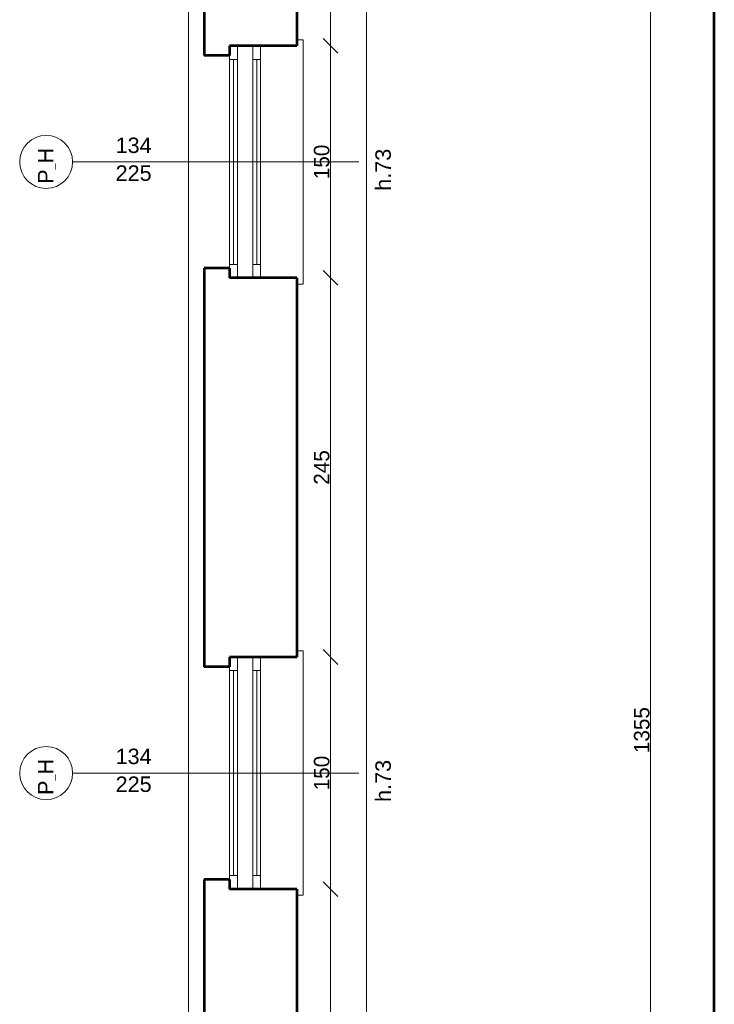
# Model space of a CAD drawing. Header units: inches. Extents: x -21887 to 84279, y -131485 to 67836.
# Tile 187 of 256: x -812 to 3681, y 44036 to 50400. Entities that reach past the tile are written whole.
import ezdxf

# ---------------------------------------------------------------- set-up
doc = ezdxf.new("R2010")
doc.units = ezdxf.units.IN
doc.header["$MEASUREMENT"] = 0
doc.layers.get('0').update_dxf_attribs({"lineweight": 13})
doc.layers.get('Defpoints').update_dxf_attribs({"lineweight": 13})
for name, color, linetype, lineweight in [('AI_MURY', 7, 'Continuous', 53), ('Dimensioning', 7, 'Continuous', 13), ('DRZWI', 7, 'Continuous', 13)]:
    doc.layers.add(name, color=color, linetype=linetype, lineweight=lineweight)
doc.styles.add('GENERATED_STYLE_7', font='txt')
doc.styles.add('Style-Courier New', font='txt')
doc.dimstyles.new('Dimstyle_4', dxfattribs={"dimtxt": 100, "dimasz": 95, "dimexe": 0, "dimexo": 0, "dimgap": 0.09, "dimtad": 1, "dimdec": 0, "dimlfac": 0.1, "dimzin": 0, "dimdsep": 46, "dimlunit": 5, "dimtxsty": 'GENERATED_STYLE_7', "dimblk": 'ARROWHEAD_6', "dimcen": 0.09, "dimclrd": 161, "dimclre": 161, "dimclrt": 7, "dimadec": 0, "dimazin": 0, "dimtfac": 1, "dimtdec": 0, "dimtmove": 0, "dimatfit": 3, "dimfxl": 0, "dimtolj": 1, "dimtzin": 0, "dimarcsym": 0})

# ---------------------------------------------------------------- blocks, each defined once
blk = doc.blocks.new('ARROWHEAD_6')
at = {"color": 0, "linetype": 'Continuous'}
for p, q in [((0, 0), (-1, 0)), ((-0.5, -0.5), (0.5, 0.5))]:
    blk.add_line(p, q, dxfattribs=at)
blk = doc.blocks.new('*U207')
at = {"layer": 'Defpoints', "color": 0, "linetype": 'Continuous'}
for p in [(724.7, 55030.7), (1431.3, 55030.7), (853.3, -36559.3)]:
    blk.add_point(p, dxfattribs=at)
at = {"layer": 'Dimensioning', "color": 161, "linetype": 'Continuous', "lineweight": -2}
for p, q in [((1431.1, 55030.7), (1431.3, 55030.7)), ((1431.3, -36464.3), (1431.3, 54935.7)), ((1431.1, -36559.3), (1431.3, -36559.3))]:
    blk.add_line(p, q, dxfattribs=at)
at = {"layer": 'Dimensioning', "color": 161, "linetype": 'Continuous', "lineweight": -2, "xscale": 95, "yscale": 95, "zscale": 95}
for p, rotation in [((1431.3, 55030.7), 90), ((1431.3, -36559.3), 270)]:
    blk.add_blockref('ARROWHEAD_6', p, dxfattribs=dict(at, rotation=rotation))
at = {"layer": 'Dimensioning', "color": 7, "linetype": 'Continuous', "insert": (1375, 9235.7), "char_height": 100, "attachment_point": 5, "rotation": 90, "style": 'GENERATED_STYLE_7'}
blk.add_mtext('9159', dxfattribs=at)
blk = doc.blocks.new('*D1941')
at = {"layer": 'Defpoints'}
for p in [(724.7, 55030.7), (1431.3, 55030.7), (1431.3, 9235.7), (853.3, -36559.3)]:
    blk.add_point(p, dxfattribs=at)
at = {"layer": 'Dimensioning', "color": 161, "linetype": 'Continuous'}
blk.add_blockref('*U207', (0, 0), dxfattribs=at)
blk = doc.blocks.new('*U496')
at = {"layer": 'Defpoints', "color": 0, "linetype": 'Continuous'}
for p in [(980.5, 44780.8), (1197.4, 44780.8), (980.5, 42030.7)]:
    blk.add_point(p, dxfattribs=at)
at = {"layer": 'Dimensioning', "color": 161, "linetype": 'Continuous', "lineweight": -2}
for p, q in [((1197.2, 44780.8), (1197.4, 44780.8)), ((1197.4, 42125.7), (1197.4, 44685.8)), ((1197.2, 42030.7), (1197.4, 42030.7))]:
    blk.add_line(p, q, dxfattribs=at)
at = {"layer": 'Dimensioning', "color": 161, "linetype": 'Continuous', "lineweight": -2, "xscale": 95, "yscale": 95, "zscale": 95}
for p, rotation in [((1197.4, 44780.8), 90), ((1197.4, 42030.7), 270)]:
    blk.add_blockref('ARROWHEAD_6', p, dxfattribs=dict(at, rotation=rotation))
at = {"layer": 'Dimensioning', "color": 7, "linetype": 'Continuous', "insert": (1141.1, 43405.8), "char_height": 100, "attachment_point": 5, "rotation": 90, "style": 'GENERATED_STYLE_7'}
blk.add_mtext('275', dxfattribs=at)
blk = doc.blocks.new('*D2720')
at = {"layer": 'Defpoints'}
for p in [(980.5, 44780.8), (1197.4, 44780.8), (1197.4, 43405.8), (980.5, 42030.7)]:
    blk.add_point(p, dxfattribs=at)
at = {"layer": 'Dimensioning', "color": 161, "linetype": 'Continuous'}
blk.add_blockref('*U496', (0, 0), dxfattribs=at)
blk = doc.blocks.new('*U497')
at = {"layer": 'Defpoints', "color": 0, "linetype": 'Continuous'}
for p in [(980.5, 46280.8), (1197.4, 46280.8), (980.5, 44780.8)]:
    blk.add_point(p, dxfattribs=at)
at = {"layer": 'Dimensioning', "color": 161, "linetype": 'Continuous', "lineweight": -2}
for p, q in [((1197.2, 46280.8), (1197.4, 46280.8)), ((1197.4, 44875.8), (1197.4, 46185.8)), ((1197.2, 44780.8), (1197.4, 44780.8))]:
    blk.add_line(p, q, dxfattribs=at)
at = {"layer": 'Dimensioning', "color": 161, "linetype": 'Continuous', "lineweight": -2, "xscale": 95, "yscale": 95, "zscale": 95}
for p, rotation in [((1197.4, 46280.8), 90), ((1197.4, 44780.8), 270)]:
    blk.add_blockref('ARROWHEAD_6', p, dxfattribs=dict(at, rotation=rotation))
at = {"layer": 'Dimensioning', "color": 7, "linetype": 'Continuous', "insert": (1141.1, 45530.8), "char_height": 100, "attachment_point": 5, "rotation": 90, "style": 'GENERATED_STYLE_7'}
blk.add_mtext('150', dxfattribs=at)
blk = doc.blocks.new('*D2721')
at = {"layer": 'Defpoints'}
for p in [(980.5, 46280.8), (1197.4, 46280.8), (1197.4, 45530.8), (980.5, 44780.8)]:
    blk.add_point(p, dxfattribs=at)
at = {"layer": 'Dimensioning', "color": 161, "linetype": 'Continuous'}
blk.add_blockref('*U497', (0, 0), dxfattribs=at)
blk = doc.blocks.new('*U498')
at = {"layer": 'Defpoints', "color": 0, "linetype": 'Continuous'}
for p in [(980.5, 48730.7), (1197.4, 48730.7), (980.5, 46280.8)]:
    blk.add_point(p, dxfattribs=at)
at = {"layer": 'Dimensioning', "color": 161, "linetype": 'Continuous', "lineweight": -2}
for p, q in [((1197.2, 48730.7), (1197.4, 48730.7)), ((1197.4, 46375.8), (1197.4, 48635.7)), ((1197.2, 46280.8), (1197.4, 46280.8))]:
    blk.add_line(p, q, dxfattribs=at)
at = {"layer": 'Dimensioning', "color": 161, "linetype": 'Continuous', "lineweight": -2, "xscale": 95, "yscale": 95, "zscale": 95}
for p, rotation in [((1197.4, 48730.7), 90), ((1197.4, 46280.8), 270)]:
    blk.add_blockref('ARROWHEAD_6', p, dxfattribs=dict(at, rotation=rotation))
at = {"layer": 'Dimensioning', "color": 7, "linetype": 'Continuous', "insert": (1141.1, 47505.8), "char_height": 100, "attachment_point": 5, "rotation": 90, "style": 'GENERATED_STYLE_7'}
blk.add_mtext('245', dxfattribs=at)
blk = doc.blocks.new('*D2722')
at = {"layer": 'Defpoints'}
for p in [(980.5, 48730.7), (1197.4, 48730.7), (1197.4, 47505.8), (980.5, 46280.8)]:
    blk.add_point(p, dxfattribs=at)
at = {"layer": 'Dimensioning', "color": 161, "linetype": 'Continuous'}
blk.add_blockref('*U498', (0, 0), dxfattribs=at)
blk = doc.blocks.new('*U499')
at = {"layer": 'Defpoints', "color": 0, "linetype": 'Continuous'}
for p in [(980.5, 50230.7), (1197.4, 50230.7), (980.5, 48730.7)]:
    blk.add_point(p, dxfattribs=at)
at = {"layer": 'Dimensioning', "color": 161, "linetype": 'Continuous', "lineweight": -2}
for p, q in [((1197.2, 50230.7), (1197.4, 50230.7)), ((1197.4, 48825.7), (1197.4, 50135.7)), ((1197.2, 48730.7), (1197.4, 48730.7))]:
    blk.add_line(p, q, dxfattribs=at)
at = {"layer": 'Dimensioning', "color": 161, "linetype": 'Continuous', "lineweight": -2, "xscale": 95, "yscale": 95, "zscale": 95}
for p, rotation in [((1197.4, 50230.7), 90), ((1197.4, 48730.7), 270)]:
    blk.add_blockref('ARROWHEAD_6', p, dxfattribs=dict(at, rotation=rotation))
at = {"layer": 'Dimensioning', "color": 7, "linetype": 'Continuous', "insert": (1141.1, 49480.7), "char_height": 100, "attachment_point": 5, "rotation": 90, "style": 'GENERATED_STYLE_7'}
blk.add_mtext('150', dxfattribs=at)
blk = doc.blocks.new('*D2723')
at = {"layer": 'Defpoints'}
for p in [(980.5, 50230.7), (1197.4, 50230.7), (1197.4, 49480.7), (980.5, 48730.7)]:
    blk.add_point(p, dxfattribs=at)
at = {"layer": 'Dimensioning', "color": 161, "linetype": 'Continuous'}
blk.add_blockref('*U499', (0, 0), dxfattribs=at)
blk = doc.blocks.new('*U500')
at = {"layer": 'Defpoints', "color": 0, "linetype": 'Continuous'}
for p in [(980.5, 52580.7), (1197.4, 52580.7), (980.5, 50230.7)]:
    blk.add_point(p, dxfattribs=at)
at = {"layer": 'Dimensioning', "color": 161, "linetype": 'Continuous', "lineweight": -2}
for p, q in [((1197.2, 52580.7), (1197.4, 52580.7)), ((1197.4, 50325.7), (1197.4, 52485.7)), ((1197.2, 50230.7), (1197.4, 50230.7))]:
    blk.add_line(p, q, dxfattribs=at)
at = {"layer": 'Dimensioning', "color": 161, "linetype": 'Continuous', "lineweight": -2, "xscale": 95, "yscale": 95, "zscale": 95}
for p, rotation in [((1197.4, 52580.7), 90), ((1197.4, 50230.7), 270)]:
    blk.add_blockref('ARROWHEAD_6', p, dxfattribs=dict(at, rotation=rotation))
at = {"layer": 'Dimensioning', "color": 7, "linetype": 'Continuous', "insert": (1141.1, 51405.7), "char_height": 100, "attachment_point": 5, "rotation": 90, "style": 'GENERATED_STYLE_7'}
blk.add_mtext('235', dxfattribs=at)
blk = doc.blocks.new('*D2724')
at = {"layer": 'Defpoints'}
for p in [(980.5, 52580.7), (1197.4, 52580.7), (1197.4, 51405.7), (980.5, 50230.7)]:
    blk.add_point(p, dxfattribs=at)
at = {"layer": 'Dimensioning', "color": 161, "linetype": 'Continuous'}
blk.add_blockref('*U500', (0, 0), dxfattribs=at)
blk = doc.blocks.new('*U969')
at = {"layer": 'Defpoints', "color": 0, "linetype": 'Continuous'}
for p in [(3267.9, 52580.7), (3680.5, 52580.7), (3680.5, 39035.7)]:
    blk.add_point(p, dxfattribs=at)
at = {"layer": 'Dimensioning', "color": 161, "linetype": 'Continuous', "lineweight": -2}
for p, q in [((3268.1, 52580.7), (3267.9, 52580.7)), ((3267.9, 39130.7), (3267.9, 52485.7)), ((3268.1, 39035.7), (3267.9, 39035.7))]:
    blk.add_line(p, q, dxfattribs=at)
at = {"layer": 'Dimensioning', "color": 161, "linetype": 'Continuous', "lineweight": -2, "xscale": 95, "yscale": 95, "zscale": 95}
for p, rotation in [((3267.9, 52580.7), 90), ((3267.9, 39035.7), 270)]:
    blk.add_blockref('ARROWHEAD_6', p, dxfattribs=dict(at, rotation=rotation))
at = {"layer": 'Dimensioning', "color": 7, "linetype": 'Continuous', "insert": (3211.6, 45808.2), "char_height": 100, "attachment_point": 5, "rotation": 90, "style": 'GENERATED_STYLE_7'}
blk.add_mtext('1355', dxfattribs=at)
blk = doc.blocks.new('*D3528')
at = {"layer": 'Defpoints'}
for p in [(3267.9, 52580.7), (3680.5, 52580.7), (3267.9, 45808.2), (3680.5, 39035.7)]:
    blk.add_point(p, dxfattribs=at)
at = {"layer": 'Dimensioning', "color": 161, "linetype": 'Continuous'}
blk.add_blockref('*U969', (0, 0), dxfattribs=at)

msp = doc.modelspace()

# ---------------------------------------------------------------- linework, layer by layer
at = {"layer": 'AI_MURY', "color": 7, "linetype": 'Continuous'}
for p, q in [((980.5, 52580.7), (980.5, 50230.7)), ((3680.5, 39035.7), (3680.5, 52580.7)), ((380.5, 51980.7), (380.5, 50168.2)), ((980.5, 50230.7), (545.5, 50230.7)), ((545.5, 50230.7), (545.5, 50168.2)), ((545.5, 50168.2), (380.5, 50168.2)), ((380.5, 48793.2), (380.5, 46218.2)), ((545.5, 48793.2), (380.5, 48793.2)), ((545.5, 48793.2), (545.5, 48730.7)), ((980.5, 48730.7), (545.5, 48730.7)), ((980.5, 48730.7), (980.5, 46280.7)), ((980.5, 46280.8), (545.5, 46280.8)), ((545.5, 46280.8), (545.5, 46218.3)), ((545.5, 46218.3), (380.5, 46218.3)), ((380.5, 44843.3), (380.5, 42965.7)), ((545.5, 44843.3), (380.5, 44843.3)), ((545.5, 44843.3), (545.5, 44780.8)), ((980.5, 44780.8), (545.5, 44780.8)), ((980.5, 44780.8), (980.5, 42030.7))]:
    msp.add_line(p, q, dxfattribs=at)
at = {"layer": 'DRZWI', "color": 251, "linetype": 'Continuous'}
for p, q in [((280.5, 51880.7), (280.5, 43065.7)), ((980.5, 50270.7), (1020.5, 50270.7)), ((1020.5, 50270.7), (1020.5, 48690.7)), ((980.5, 48690.7), (1020.5, 48690.7)), ((980.5, 46320.8), (1020.5, 46320.8)), ((1020.5, 46320.8), (1020.5, 44740.8)), ((980.5, 44740.8), (1020.5, 44740.8))]:
    msp.add_line(p, q, dxfattribs=at)
at = {"layer": 'DRZWI', "color": 220, "linetype": 'Continuous'}
for p, q in [((595.5, 50143.2), (595.5, 50230.7)), ((695.5, 50143.2), (695.5, 50230.7)), ((745.5, 50143.2), (745.5, 50230.7)), ((545.5, 50143.2), (545.5, 50168.2)), ((595.5, 50143.2), (545.5, 50143.2)), ((545.5, 50143.2), (545.5, 48818.2)), ((570.5, 50143.2), (570.5, 48818.2)), ((595.5, 50143.2), (595.5, 48818.2)), ((745.5, 50143.2), (695.5, 50143.2)), ((695.5, 50143.2), (695.5, 48818.2)), ((720.5, 50143.2), (720.5, 48818.2)), ((745.5, 50143.2), (745.5, 48818.2)), ((-469.9, 49480.7), (1380.9, 49480.7)), ((595.5, 48818.2), (545.5, 48818.2)), ((545.5, 48818.2), (545.5, 48793.2)), ((595.5, 48818.2), (595.5, 48730.7)), ((695.5, 48818.2), (695.5, 48730.7)), ((745.5, 48818.2), (695.5, 48818.2)), ((745.5, 48818.2), (745.5, 48730.7)), ((595.5, 46193.3), (595.5, 46280.8)), ((695.5, 46193.3), (695.5, 46280.8)), ((745.5, 46193.3), (745.5, 46280.8)), ((545.5, 46193.3), (545.5, 46218.3)), ((595.5, 46193.3), (545.5, 46193.3)), ((545.5, 46193.3), (545.5, 44868.3)), ((570.5, 46193.3), (570.5, 44868.3)), ((595.5, 46193.3), (595.5, 44868.3)), ((745.5, 46193.3), (695.5, 46193.3)), ((695.5, 46193.3), (695.5, 44868.3)), ((720.5, 46193.3), (720.5, 44868.3)), ((745.5, 46193.3), (745.5, 44868.3)), ((-469.9, 45530.8), (1380.9, 45530.8)), ((595.5, 44868.3), (545.5, 44868.3)), ((545.5, 44868.3), (545.5, 44843.3)), ((595.5, 44868.3), (595.5, 44780.8)), ((695.5, 44868.3), (695.5, 44780.8)), ((745.5, 44868.3), (695.5, 44868.3)), ((745.5, 44868.3), (745.5, 44780.8))]:
    msp.add_line(p, q, dxfattribs=at)
at = {"layer": 'DRZWI', "color": 7, "linetype": 'Continuous'}
for centre in [(-641.2, 49480.6), (-641.2, 45530.7)]:
    msp.add_circle(centre, 171.3, dxfattribs=at)

# ---------------------------------------------------------------- texts
at = {"layer": 'DRZWI', "color": 220, "char_height": 100, "width": 355.178, "attachment_point": 1, "line_spacing_factor": 1.079165, "style": 'GENERATED_STYLE_7'}
for insert in [(-192, 49638.3), (-192, 45688.4)]:
    msp.add_mtext('\\fArial|b0|i0|c238|p39;134\\P225', dxfattribs=dict(at, insert=insert))
at = {"layer": 'DRZWI', "color": 220, "char_height": 100, "attachment_point": 1, "rotation": 90, "style": 'GENERATED_STYLE_7'}
for s, insert, width in [('\\fArial|b0|i0|c238|p39;P\\H50.000000;_\\H100.000000;H', (-694.7, 49339.1), 460.117), ('\\fArial|b0|i0|c238|p39;h.73', (1488.2, 49294), 460.863), ('\\fArial|b0|i0|c238|p39;P\\H50.000000;_\\H100.000000;H', (-694.7, 45389.2), 460.117), ('\\fArial|b0|i0|c238|p39;h.73', (1488.2, 45344.1), 460.863)]:
    msp.add_mtext(s, dxfattribs=dict(at, insert=insert, width=width))

# ---------------------------------------------------------------- dimensions: what is measured, and where the dimension line sits
at = {"layer": 'Dimensioning', "color": 161, "linetype": 'Continuous'}
for base, p1, p2, picture, middle in [((1431.3, 55030.7), (853.3, -36559.3), (724.7, 55030.7), '*D1941', (1431.3, 9235.7)), ((1197.4, 52580.7), (980.5, 50230.7), (980.5, 52580.7), '*D2724', (1197.4, 51405.7)), ((3267.9247043, 52580.7131048), (3680.5180538, 39035.7131048), (3680.5180538, 52580.7131048), '*D3528', (3267.9247043, 45808.2131048)), ((1197.4, 50230.7), (980.5, 48730.7), (980.5, 50230.7), '*D2723', (1197.4, 49480.7)), ((1197.4, 48730.7), (980.5, 46280.8), (980.5, 48730.7), '*D2722', (1197.4, 47505.8)), ((1197.4, 46280.8), (980.5, 44780.8), (980.5, 46280.8), '*D2721', (1197.4, 45530.8)), ((1197.4, 44780.8), (980.5, 42030.7), (980.5, 44780.8), '*D2720', (1197.4, 43405.8))]:
    dim = msp.add_linear_dim(base=base, p1=p1, p2=p2, angle=90, dimstyle='Dimstyle_4', override={"dimtxsty": 'Style-Courier New', "dimclrd": 0, "dimclre": 161, "dimlwe": 0}, dxfattribs=at)
    dim.commit()
    dim.dimension.update_dxf_attribs({"geometry": picture, "text_midpoint": middle, "dimtype": 128})

doc.saveas('drawing.dxf')
